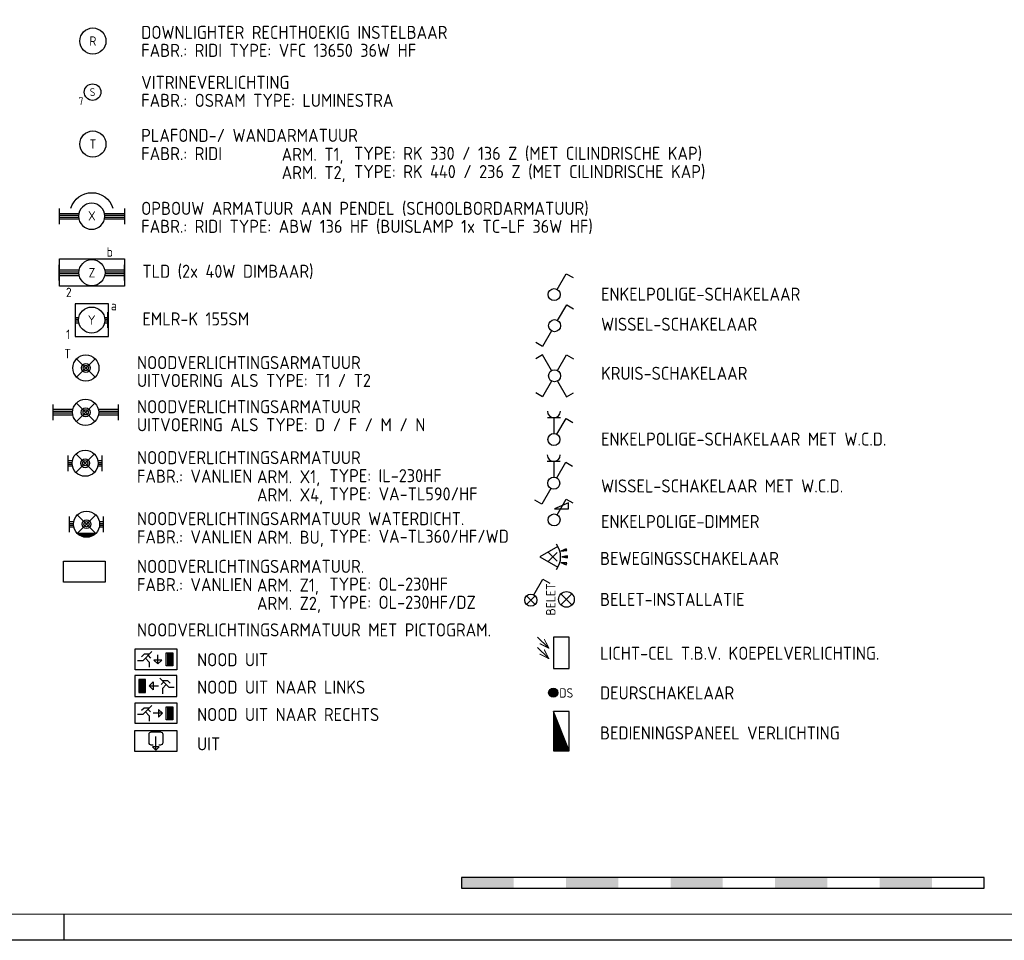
# Model space of a CAD drawing. Header units: millimetres. Extents: x 92017 to 243086, y 190 to 84290.
# Tile 12 of 19: x 205734 to 224572, y 190 to 17809. Entities that reach past the tile are written whole.
import ezdxf
from ezdxf.enums import TextEntityAlignment as Align

# ---------------------------------------------------------------- set-up
doc = ezdxf.new("R2010")
doc.units = ezdxf.units.MM
doc.header["$LTSCALE"] = 100
doc.layers.get('0').update_dxf_attribs({"linetype": 'CONTINUOUS'})
for name, color, linetype in [('71', 2, 'CONTINUOUS'), ('EB63101-_ATTRIB', 2, 'CONTINUOUS'), ('EB6331--_ATTRIB', 2, 'CONTINUOUS'), ('EB63501-_ATTRIB', 2, 'CONTINUOUS'), ('EB6521--_ATTRIB', 2, 'CONTINUOUS'), ('EL63101-_LICHT-ARM', 3, 'CONTINUOUS'), ('EL63101-LICHT-ARM', 3, 'CONTINUOUS'), ('EL63102-_LICHT-SCH', 3, 'CONTINUOUS'), ('EL63105-_LICHT-KAST', 3, 'CONTINUOUS'), ('EL63202-_NOODVRL-TXT', 3, 'CONTINUOUS'), ('EL6331--_BELET230V', 3, 'CONTINUOUS'), ('EL63501-_NOODVRL-ARM', 3, 'CONTINUOUS'), ('EL6521--_BEWAKING', 3, 'CONTINUOUS'), ('LIJN025', 10, 'CONTINUOUS'), ('LIJN050', 90, 'CONTINUOUS'), ('SCHAALBALK', 10, 'CONTINUOUS'), ('TEKST25', 10, 'CONTINUOUS'), ('TEKST35', 50, 'CONTINUOUS'), ('TEKST50', 90, 'CONTINUOUS')]:
    doc.layers.add(name, color=color, linetype=linetype)
doc.styles.add('1_8', font='ISO', dxfattribs={"height": 1.8})
doc.styles.add('2_0', font='iso', dxfattribs={"height": 200})
doc.styles.add('3_5', font='iso', dxfattribs={"height": 3.5})
doc.styles.add('ISO', font='ISO.SHX')
doc.styles.add('MAATVOERING', font='iso.shx')
doc.styles.add('ROMAND', font='romand')

# ---------------------------------------------------------------- blocks, each defined once
blk = doc.blocks.new('A0-GE')
at = {"layer": 'LIJN025'}
blk.add_line((1135, 0), (1135, 5), dxfattribs=at)
blk.add_lwpolyline([(1500, 841), (1500, 0), (311, 0), (311, 841)], close=True, dxfattribs=at)
at = {"layer": 'LIJN050', "const_width": 0.2}
blk.add_lwpolyline([(1495, 836), (336, 836), (336, 5), (1495, 5)], close=True, dxfattribs=at)
at = {"layer": 'SCHAALBALK'}
for p, q in [((1211, 12), (1211, 10)), ((1311, 12), (1211, 12)), ((1311, 10), (1311, 12)), ((1211, 10), (1311, 10))]:
    blk.add_line(p, q, dxfattribs=at)
for points in [[(1211, 10), (1211, 12), (1221, 10), (1221, 12)], [(1231, 10), (1231, 12), (1241, 10), (1241, 12)], [(1251, 10), (1251, 12), (1261, 10), (1261, 12)], [(1271, 10), (1271, 12), (1281, 10), (1281, 12)], [(1291, 10), (1291, 12), (1301, 10), (1301, 12)]]:
    blk.add_solid(points, dxfattribs=at)
at = {"layer": 'TEKST25', "style": 'ROMAND', "width": 2.899115}
blk.add_attdef('STATUS', text='', height=2.5, dxfattribs=at).set_placement((1454, 71.5), (1493, 71.5), align=Align.FIT)
at = {"layer": 'TEKST25', "style": 'ISO'}
for tag, p in [('E', (1455.25, 66)), ('NAAM-E', (1466.75, 66)), ('DATUM-E', (1485, 66)), ('D', (1455.25, 61)), ('NAAM-D', (1466.75, 61)), ('DATUM-D', (1485, 61)), ('C', (1455.25, 56)), ('NAAM-C', (1466.75, 56)), ('DATUM-C', (1485, 56)), ('B', (1455.25, 51)), ('NAAM-B', (1466.75, 51)), ('DATUM-B', (1485, 51)), ('A', (1455.25, 46)), ('NAAM-A', (1466.75, 46)), ('DATUM-A', (1485, 46))]:
    blk.add_attdef(tag, text='', height=2.5, dxfattribs=at).set_placement(p, align=Align.CENTER)
for tag, p in [('DATUM', (1332.75, 36.25)), ('SCHAAL', (1368, 36.25)), ('GETEKEND', (1398.25, 36.25)), ('GECONTOL.', (1433, 36.25)), ('FORMAAT', (1463.25, 28.25))]:
    blk.add_attdef(tag, p, '', height=2.5, dxfattribs=at)
at = {"layer": 'TEKST35', "style": 'ISO'}
for tag, p in [('PROJECT', (1334.5, 72.5)), ('PLAATS', (1334.5, 63.5)), ('INSTALLATIE-REGEL1', (1334.5, 52.5)), ('INSTALLATIE-REGEL2', (1334.5, 43.5))]:
    blk.add_attdef(tag, p, '', height=4, dxfattribs=at)
blk.add_attdef('PROJ.NR.', text='', height=4, dxfattribs=at).set_placement((1481, 23), align=Align.CENTER)
at = {"layer": 'TEKST50', "style": 'ISO'}
blk.add_attdef('FILE-NAAM', text='', height=5, dxfattribs=at).set_placement((1473.5, 7.5), align=Align.CENTER)
blk = doc.blocks.new('EJ3T01W')
at = {"color": 0}
for p, q in [((-3.25, -1.5), (-3.25, 1.5)), ((-3.25, 0.52), (-2.44, 0.52)), ((-3.25, 0.17), (-2.49, 0.17)), ((-1.77, 1.77), (1.77, -1.77)), ((1.77, 1.77), (-1.77, -1.77)), ((2.44, 0.52), (3.25, 0.52)), ((2.49, 0.17), (3.25, 0.17)), ((3.25, -1.5), (3.25, 1.5)), ((-3.25, -0.17), (-2.49, -0.17)), ((-3.25, -0.52), (-2.44, -0.52)), ((2.44, -0.52), (3.25, -0.52)), ((2.49, -0.17), (3.25, -0.17))]:
    blk.add_line(p, q, dxfattribs=at)
for p, q in [((1.77, -1.77), (-1.77, -1.77)), ((1.48, -2.02), (-1.48, -2.02)), ((1.05, -2.27), (-1.05, -2.27))]:
    blk.add_line(p, q)
at = {"color": 6}
blk.add_lwpolyline([(1.77, -1.77), (1.75, -1.75)], dxfattribs=at)
at = {"color": 0}
for radius in [2.5, 0.85, 0.5]:
    blk.add_circle((0, 0), radius, dxfattribs=at)
at = {"color": 6, "style": '1_8'}
for tag, flags, p in [('A_CODE', 8, (-3.5, 2.75)), ('SCHAK', 8, (3.5, 2.75)), ('GROEP', 8, (-3.5, -2.75)), ('KAST', 9, (3.5, -2.75))]:
    blk.add_attdef(tag, text='', height=1.8, dxfattribs=dict(at, flags=flags)).set_placement(p, align=Align.MIDDLE)
blk = doc.blocks.new('ES3S1-R')
blk.add_lwpolyline([(0.58, 1), (2.31, 4), (3.61, 3.25)])
blk.add_lwpolyline([(0.1, 2.12), (2.75, 2.12), (2.75, 3.25)], close=True)
blk.add_circle((0, 0), 1.15)
at = {"style": '1_8'}
for tag, flags, p in [('SCHAK', 8, (3, 5.5)), ('KAST', 9, (-3, 0.5)), ('M_CODE', 9, (0, 0)), ('DOEL', 9, (-3, -2)), ('GROEP', 9, (-3, -4.5))]:
    blk.add_attdef(tag, text='', height=1.8, dxfattribs=dict(at, flags=flags)).set_placement(p, align=Align.MIDDLE_CENTER)
blk = doc.blocks.new('ES3N026')
for p, q in [((-1.5, 0.75), (-1, 0.25)), ((0.38, -0.88), (0.38, 0.87)), ((2.25, 1.25), (2.25, -1.25)), ((2.5, 1.25), (2.5, -1.25)), ((2.75, 1.25), (2.75, -1.25)), ((3, 1.25), (3, -1.25))]:
    blk.add_line(p, q)
for points in [[(4.01, 2.01), (4.01, -1.98), (-3.99, -1.98), (-3.99, 2.01)], [(3.25, -1.25), (2, -1.25), (2, 1.25), (3.25, 1.25)], [(0.38, -0.88), (1.12, -0.13), (-0.37, -0.13)]]:
    blk.add_lwpolyline(points, close=True)
for points in [[(-0.75, 1.5), (-2.5, -0.25), (-3.5, -0.25)], [(-1.25, 1), (-2.25, 1), (-2.75, 0.5)], [(-2, 0.25), (-1.25, -0.5), (-1.25, -1.5)]]:
    blk.add_lwpolyline(points)
at = {"color": 2, "style": '1_8', "flags": 8}
blk.add_attdef('NUMMER', text='', height=1.8, dxfattribs=at).set_placement((4, 3.75), align=Align.MIDDLE)
at = {"style": '1_8'}
for tag, flags, p in [('A_CODE', 8, (-3.5, 2.75)), ('SCHAK', 8, (3.5, 2.75)), ('GROEP', 8, (-3.5, -2.75)), ('KAST', 9, (3.5, -2.75))]:
    blk.add_attdef(tag, text='', height=1.8, dxfattribs=dict(at, flags=flags)).set_placement(p, align=Align.MIDDLE_CENTER)
blk = doc.blocks.new('ES3N046')
blk.add_line((0, -1.75), (0, 0.875))
for points in [[(4, -2), (-4, -2), (-4, 2), (4, 2)], [(0, -1.75), (0.65625, -1.09375), (-0.65625, -1.09375)]]:
    blk.add_lwpolyline(points, close=True)
blk.add_lwpolyline([(-0.546875, -0.765625), (-0.875, -0.765625, -0.4142135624), (-1.3125, -0.328125), (-1.3125, 1.3125, -0.4142135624), (-0.875, 1.75), (0.875, 1.75, -0.4142135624), (1.3125, 1.3125), (1.3125, -0.328125, -0.4142135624), (0.875, -0.765625), (0.546875, -0.765625, -0.4142135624)], format="xyb")
at = {"style": '1_8', "flags": 8}
blk.add_attdef('NUMMER', text='', height=1.8, dxfattribs=at).set_placement((4, 3.75), align=Align.MIDDLE)
at = {"style": '1_8'}
for tag, flags, p in [('A_CODE', 8, (-3.5, 2.75)), ('SCHAK', 8, (3.5, 2.75)), ('GROEP', 8, (-3.5, -2.75)), ('KAST', 9, (3.5, -2.75))]:
    blk.add_attdef(tag, text='', height=1.8, dxfattribs=dict(at, flags=flags)).set_placement(p, align=Align.MIDDLE_CENTER)
blk = doc.blocks.new('ES3N024')
for p, q in [((-1.5, 0.75), (-1, 0.25)), ((1.25, 0), (-0.5, 0)), ((2.25, 1.25), (2.25, -1.25)), ((2.5, 1.25), (2.5, -1.25)), ((2.75, 1.25), (2.75, -1.25)), ((3, 1.25), (3, -1.25))]:
    blk.add_line(p, q)
for points in [[(4.01, 2.01), (4.01, -1.98), (-3.99, -1.98), (-3.99, 2.01)], [(1.25, 0), (0.5, 0.75), (0.5, -0.75)], [(3.25, -1.25), (2, -1.25), (2, 1.25), (3.25, 1.25)]]:
    blk.add_lwpolyline(points, close=True)
for points in [[(-0.75, 1.5), (-2.5, -0.25), (-3.5, -0.25)], [(-1.25, 1), (-2.25, 1), (-2.75, 0.5)], [(-2, 0.25), (-1.25, -0.5), (-1.25, -1.5)]]:
    blk.add_lwpolyline(points)
at = {"color": 2, "style": '1_8', "flags": 8}
blk.add_attdef('NUMMER', text='', height=1.8, dxfattribs=at).set_placement((4, 3.75), align=Align.MIDDLE)
at = {"style": '1_8'}
for tag, flags, p in [('A_CODE', 8, (-3.5, 2.75)), ('SCHAK', 8, (3.5, 2.75)), ('GROEP', 8, (-3.5, -2.75)), ('KAST', 9, (3.5, -2.75))]:
    blk.add_attdef(tag, text='', height=1.8, dxfattribs=dict(at, flags=flags)).set_placement(p, align=Align.MIDDLE_CENTER)
blk = doc.blocks.new('ES3N021')
for p, q in [((-3, 1.25), (-3, -1.25)), ((-2.75, 1.25), (-2.75, -1.25)), ((-2.5, 1.25), (-2.5, -1.25)), ((-2.25, 1.25), (-2.25, -1.25)), ((-1.25, 0), (0.5, 0)), ((1.5, 0.75), (1, 0.25))]:
    blk.add_line(p, q)
for points in [[(-4, 2), (-4, -2), (4, -2), (4, 2)], [(-3.25, -1.25), (-2, -1.25), (-2, 1.25), (-3.25, 1.25)], [(-1.25, 0), (-0.5, 0.75), (-0.5, -0.75)]]:
    blk.add_lwpolyline(points, close=True)
for points in [[(0.75, 1.5), (2.5, -0.25), (3.5, -0.25)], [(1.25, 1), (2.25, 1), (2.75, 0.5)], [(2, 0.25), (1.25, -0.5), (1.25, -1.5)]]:
    blk.add_lwpolyline(points)
at = {"style": '1_8', "flags": 8}
blk.add_attdef('NUMMER', text='', height=1.8, dxfattribs=at).set_placement((4, 3.75), align=Align.MIDDLE)
at = {"style": '1_8'}
for tag, flags, p in [('A_CODE', 8, (-3.5, 2.75)), ('SCHAK', 8, (3.5, 2.75)), ('GROEP', 8, (-3.5, -2.75)), ('KAST', 9, (3.5, -2.75))]:
    blk.add_attdef(tag, text='', height=1.8, dxfattribs=dict(at, flags=flags)).set_placement(p, align=Align.MIDDLE_CENTER)
blk = doc.blocks.new('ES3N001')
blk.add_lwpolyline([(4.01, 2.01), (4.01, -1.98), (-3.99, -1.98), (-3.99, 2.01)], close=True)
at = {"color": 2, "flags": 8}
for tag, height, style, p in [('NUMMER', 1.8, '1_8', (4, 3.75)), ('TEKST', 2, '2_0', (0, 0))]:
    blk.add_attdef(tag, text='', height=height, dxfattribs=dict(at, style=style)).set_placement(p, align=Align.MIDDLE)
at = {"style": '1_8'}
for tag, flags, p in [('A_CODE', 8, (-3.5, 2.75)), ('SCHAK', 8, (3.5, 2.75)), ('GROEP', 8, (-3.5, -2.75)), ('KAST', 9, (3.5, -2.75))]:
    blk.add_attdef(tag, text='', height=1.8, dxfattribs=dict(at, flags=flags)).set_placement(p, align=Align.MIDDLE_CENTER)
blk = doc.blocks.new('ES652102')
for p, q in [((-1.5, 0.9), (-1.5, -0.9)), ((-1.25, 1.22), (-1.25, -1.22)), ((-1, 1.44), (-1, -1.44)), ((-0.75, 1.58), (-0.75, -1.58)), ((-0.5, 1.68), (-0.5, -1.68)), ((-0.25, 1.73), (-0.25, -1.73)), ((0, 1.75), (0, -1.75)), ((0.25, 1.73), (0.25, -1.73)), ((0.5, 1.68), (0.5, -1.68)), ((0.75, 1.58), (0.75, -1.58)), ((1, 1.44), (1, -1.44)), ((1.25, 1.22), (1.25, -1.22)), ((1.5, -0.9), (1.5, 0.9))]:
    blk.add_line(p, q)
blk.add_circle((0, 0), 1.75)
at = {"style": '1_8'}
for tag, p in [('NUMMER', (0, 3.5)), ('CODE', (0, 0))]:
    blk.add_attdef(tag, text='', height=1.8, dxfattribs=at).set_placement(p, align=Align.MIDDLE)
at = {"style": '1_8', "flags": 9}
blk.add_attdef('M_CODE', text='', height=1.8, dxfattribs=at).set_placement((0, 0), align=Align.MIDDLE)
blk = doc.blocks.new('ES111262')
for p, q in [((-5, -2), (5, 2)), ((-5, 1.75), (4.375, 1.75)), ((-5, 1.5), (3.75, 1.5)), ((-5, 1.25), (3.125, 1.25)), ((-5, 1), (2.5, 1)), ((-5, 0.75), (1.875, 0.75)), ((-5, 0.5), (1.25, 0.5)), ((-5, 0.25), (0.625, 0.25)), ((-5, 0), (0, 0)), ((-5, -0.25), (-0.625, -0.25)), ((-5, -0.5), (-1.25, -0.5)), ((-5, -0.75), (-1.875, -0.75)), ((-5, -1), (-2.5, -1)), ((-5, -1.25), (-3.125, -1.25)), ((-5, -1.5), (-3.75, -1.5)), ((-5, -1.75), (-4.375, -1.75)), ((-5, -2), (5, -2))]:
    blk.add_line(p, q)
blk.add_lwpolyline([(-5, -2), (5, -2), (5, 2), (-5, 2)], close=True)
for tag, height, style, flags, p in [('GROEPI', 1.8, '1_8', 9, (0, 9.5)), ('GROEP', 1.8, '1_8', 8, (0, 7.5)), ('CODE', 3.5, '3_5', 8, (0, 4.5)), ('M_CODE', 1.8, '1_8', 9, (0, 0)), ('VERMOGEN', 1.8, '1_8', 9, (0, -5.5)), ('KAST', 1.8, '1_8', 9, (0, -3.5)), ('DOEL', 1.8, '1_8', 9, (0, -7.5)), ('VERMOGENI', 1.8, '1_8', 9, (0, -9.5)), ('DOELI', 1.8, '1_8', 9, (0, -11.5))]:
    blk.add_attdef(tag, text='', height=height, dxfattribs=dict(style=style, flags=flags)).set_placement(p, align=Align.MIDDLE_CENTER)
at = {"style": '1_8', "flags": 9}
blk.add_attdef('RUIMTE', text='', height=1.8, dxfattribs=at).set_placement((0, -9.5), align=Align.MIDDLE)
blk = doc.blocks.new('ES081001')
for p, q in [((1.06, -1.06), (-1.06, 1.06)), ((-1.06, -1.06), (1.06, 1.06))]:
    blk.add_line(p, q)
blk.add_circle((0, 0), 1.5)
at = {"color": 2, "style": '1_8', "flags": 8}
for tag, p in [('NUMMER', (0, 5.5)), ('CODE', (0, 3))]:
    blk.add_attdef(tag, text='', height=1.8, dxfattribs=at).set_placement(p, align=Align.MIDDLE)
at = {"style": '1_8', "flags": 8}
blk.add_attdef('M_CODE', text='', height=1.8, dxfattribs=at).set_placement((0, 0), align=Align.MIDDLE_CENTER)
blk = doc.blocks.new('ES050601')
for p, q in [((-3, 3), (-1, 1)), ((-3, 1), (-1, -1))]:
    blk.add_line(p, q)
blk.add_lwpolyline([(0, -3), (3, -3), (3, 3), (0, 3)], close=True)
at = {"style": '1_8'}
for p in [(-1.5, 1.5), (-1.5, -0.5)]:
    blk.add_text('V', height=2, rotation=45, dxfattribs=at).set_placement(p, align=Align.MIDDLE)
for tag, flags, p in [('SCHAK', 8, (3, 5.5)), ('KAST', 9, (-3, 0.5)), ('M_CODE', 9, (0, 0)), ('DOEL', 9, (-3, -2)), ('GROEP', 9, (-3, -4.5))]:
    blk.add_attdef(tag, text='', height=1.8, dxfattribs=dict(at, flags=flags)).set_placement(p, align=Align.MIDDLE_CENTER)
blk = doc.blocks.new('ES652116')
at = {"color": 2}
for p, q in [((-0.81, -0.81), (0.81, 0.81)), ((0.81, -0.81), (-0.81, 0.81)), ((1.56, 1.09), (2.62, 1.37)), ((1.7, 0), (2.8, 0)), ((1.56, -1.09), (2.62, -1.37))]:
    blk.add_line(p, q, dxfattribs=at)
at = {"color": 0}
blk.add_lwpolyline([(0.96, 2), (-2.5, 0), (0.96, -2)], dxfattribs=at)
at = {"color": 2}
for points in [[(2.67, 1.18), (2.57, 1.56), (1.56, 1.09)], [(2.8, -0.2), (2.8, 0.2), (1.7, 0)], [(2.57, -1.56), (2.67, -1.18), (1.56, -1.09)]]:
    blk.add_lwpolyline(points, close=True, dxfattribs=at)
at = {"color": 0}
blk.add_arc((-2.5, 0), 4, 322.8192, 37.1808, dxfattribs=at)
at = {"color": 0, "style": '1_8'}
for tag, flags, p in [('SCHAK', 8, (0, 3.5)), ('M_CODE', 9, (0, 0)), ('CODE', 8, (0, 0)), ('GROEP', 8, (0, -3.5)), ('KAST', 9, (0, -6))]:
    blk.add_attdef(tag, text='', height=1.8, dxfattribs=dict(at, flags=flags)).set_placement(p, align=Align.MIDDLE)
blk = doc.blocks.new('ES3S1--L')
for p, q in [((-0.81, -0.81), (0.81, 0.81)), ((0.81, -0.81), (-0.81, 0.81))]:
    blk.add_line(p, q)
blk.add_lwpolyline([(0.58, 1), (2.31, 4), (3.61, 3.25)])
blk.add_circle((0, 0), 1.15)
at = {"style": '1_8'}
for tag, flags, p in [('SCHAK', 8, (3, 5.5)), ('KAST', 9, (-3, 0.5)), ('M_CODE', 9, (0, 0)), ('DOEL', 9, (-3, -2)), ('GROEP', 9, (-3, -4.5))]:
    blk.add_attdef(tag, text='', height=1.8, dxfattribs=dict(at, flags=flags)).set_placement(p, align=Align.MIDDLE_CENTER)
blk = doc.blocks.new('EJ3T01')
at = {"color": 0}
for p, q in [((-3.25, -1.5), (-3.25, 1.5)), ((-3.25, 0.52), (-2.44, 0.52)), ((-3.25, 0.17), (-2.49, 0.17)), ((-1.77, 1.77), (1.77, -1.77)), ((1.77, 1.77), (-1.77, -1.77)), ((2.44, 0.52), (3.25, 0.52)), ((2.49, 0.17), (3.25, 0.17)), ((3.25, -1.5), (3.25, 1.5)), ((-3.25, -0.17), (-2.49, -0.17)), ((-3.25, -0.52), (-2.44, -0.52)), ((2.44, -0.52), (3.25, -0.52)), ((2.49, -0.17), (3.25, -0.17))]:
    blk.add_line(p, q, dxfattribs=at)
at = {"color": 6}
blk.add_lwpolyline([(1.77, -1.77), (1.75, -1.75)], dxfattribs=at)
at = {"color": 0}
for radius in [2.5, 0.85, 0.5]:
    blk.add_circle((0, 0), radius, dxfattribs=at)
at = {"color": 6, "style": '1_8'}
for tag, flags, p in [('A_CODE', 8, (-3.5, 2.75)), ('SCHAK', 8, (3.5, 2.75)), ('GROEP', 8, (-3.5, -2.75)), ('KAST', 9, (3.5, -2.75))]:
    blk.add_attdef(tag, text='', height=1.8, dxfattribs=dict(at, flags=flags)).set_placement(p, align=Align.MIDDLE)
blk = doc.blocks.new('EJ3T21')
at = {"color": 0}
for p, q in [((-6.25, -1.5), (-6.25, 1.5)), ((-6.25, 0.52), (-2.44, 0.52)), ((-6.25, 0.17), (-2.49, 0.17)), ((-1.77, 1.77), (1.77, -1.77)), ((1.77, 1.77), (-1.77, -1.77)), ((2.44, 0.52), (6.25, 0.52)), ((2.49, 0.17), (6.25, 0.17)), ((6.25, -1.5), (6.25, 1.5)), ((-6.25, -0.17), (-2.49, -0.17)), ((-6.25, -0.52), (-2.44, -0.52)), ((2.44, -0.52), (6.25, -0.52)), ((2.49, -0.17), (6.25, -0.17))]:
    blk.add_line(p, q, dxfattribs=at)
at = {"color": 6}
blk.add_lwpolyline([(1.77, -1.77), (1.75, -1.75)], dxfattribs=at)
at = {"color": 0}
for radius in [2.5, 0.85, 0.5]:
    blk.add_circle((0, 0), radius, dxfattribs=at)
at = {"color": 6, "style": '1_8'}
for tag, flags, p in [('A_CODE', 8, (-3.5, 2.75)), ('SCHAK', 8, (3.5, 2.75)), ('GROEP', 8, (-3.5, -2.75)), ('KAST', 9, (3.5, -2.75))]:
    blk.add_attdef(tag, text='', height=1.8, dxfattribs=dict(at, flags=flags)).set_placement(p, align=Align.MIDDLE)
blk = doc.blocks.new('ES3G01')
at = {"color": 0}
for p, q in [((-1.77, 1.77), (1.77, -1.77)), ((1.77, 1.77), (-1.77, -1.77))]:
    blk.add_line(p, q, dxfattribs=at)
at = {"color": 6}
blk.add_lwpolyline([(1.77, -1.77), (1.75, -1.75)], dxfattribs=at)
blk.add_circle((0, 0), 2.5)
at = {"color": 0}
for radius in [0.85, 0.5]:
    blk.add_circle((0, 0), radius, dxfattribs=at)
at = {"color": 6, "style": '1_8'}
for tag, flags, p in [('A_CODE', 8, (-3.5, 2.75)), ('SCHAK', 8, (3.5, 2.75)), ('GROEP', 8, (-3.5, -2.75)), ('KAST', 9, (3.5, -2.75))]:
    blk.add_attdef(tag, text='', height=1.8, dxfattribs=dict(at, flags=flags)).set_placement(p, align=Align.MIDDLE)
blk = doc.blocks.new('EJ3T10')
at = {"color": 0}
for p, q in [((-3.12, -1.5), (-3.12, 1.5)), ((-3.12, 0.52), (-2.44, 0.52)), ((-3.12, 0.17), (-2.49, 0.17)), ((2.44, 0.52), (3.12, 0.52)), ((2.49, 0.17), (3.12, 0.17)), ((3.12, -1.5), (3.12, 1.5)), ((-3.12, -0.17), (-2.49, -0.17)), ((-3.12, -0.52), (-2.44, -0.52)), ((2.44, -0.52), (3.12, -0.52)), ((2.49, -0.17), (3.12, -0.17))]:
    blk.add_line(p, q, dxfattribs=at)
blk.add_circle((0, 0), 2.5, dxfattribs=at)
at = {"color": 6, "style": '1_8'}
for tag, flags, p in [('SCHAK', 8, (3.5, 2.75)), ('A_CODE', 8, (0, 0)), ('GROEP', 8, (-3.5, -2.75)), ('KAST', 9, (3.5, -2.75))]:
    blk.add_attdef(tag, text='', height=1.8, dxfattribs=dict(at, flags=flags)).set_placement(p, align=Align.MIDDLE)
blk = doc.blocks.new('PENDEL')
at = {"color": 0}
for p, q in [((-6.25, -1.5), (-6.25, 1.5)), ((-6.25, 0.52), (-2.44, 0.52)), ((-6.25, 0.18), (-2.49, 0.18)), ((2.44, 0.52), (6.25, 0.52)), ((2.49, 0.18), (6.25, 0.18)), ((6.25, -1.5), (6.25, 1.5)), ((-6.25, -0.18), (-2.49, -0.18)), ((-6.25, -0.52), (-2.44, -0.52)), ((2.44, -0.52), (6.25, -0.52)), ((2.49, -0.18), (6.25, -0.18))]:
    blk.add_line(p, q, dxfattribs=at)
blk.add_circle((0, 0), 2.5, dxfattribs=at)
at = {"layer": 'EL63101-_LICHT-ARM'}
blk.add_arc((0.04, -0.3), 4.21, 197.6135, 342.3865, dxfattribs=at)
at = {"color": 6, "style": '1_8'}
for tag, flags, p in [('SCHAK', 8, (3.5, 2.75)), ('A_CODE', 8, (0, 0)), ('GROEP', 8, (-3.5, -2.75)), ('KAST', 9, (3.5, -2.75))]:
    blk.add_attdef(tag, text='', height=1.8, dxfattribs=dict(at, flags=flags)).set_placement(p, align=Align.MIDDLE)
at = {"style": '1_8', "flags": 8}
blk.add_attdef('M_CODE', text='', height=3.6, dxfattribs=at).set_placement((0, 0), align=Align.MIDDLE_CENTER)
blk = doc.blocks.new('ES3W1A---ES3S1')
for p, q in [((1.25, 4.15), (-1.25, 4.15)), ((0, 4.15), (0, 1.15))]:
    blk.add_line(p, q)
blk.add_lwpolyline([(0.58, 1), (2.31, 4), (3.61, 3.25)])
blk.add_circle((0, 0), 1.15)
blk.add_arc((0, 5.4), 1.25, 180, 0)
at = {"style": '1_8'}
for tag, flags, p in [('VERMOGEN', 9, (-2.5, 6.65)), ('GROEP', 8, (0, 7.15)), ('KAST', 9, (2.5, 6.65))]:
    blk.add_attdef(tag, text='', height=1.8, rotation=90, dxfattribs=dict(at, flags=flags)).set_placement(p, align=Align.MIDDLE)
at = {"style": '1_8', "width": 0.7, "flags": 8}
for tag, p in [('SCHAK', (2.5, 6.78)), ('TAL', (-2.5, 6.65)), ('DOEL', (-1.5, 2.65))]:
    blk.add_attdef(tag, text='', height=1.8, rotation=90, dxfattribs=at).set_placement(p, align=Align.MIDDLE)
at = {"style": '1_8'}
for tag, flags, p in [('SCHAK', 8, (3, 5.5)), ('KAST', 9, (-3, 0.5)), ('M_CODE', 9, (0, 0)), ('DOEL', 9, (-3, -2)), ('GROEP', 9, (-3, -4.5))]:
    blk.add_attdef(tag, text='', height=1.8, dxfattribs=dict(at, flags=flags)).set_placement(p, align=Align.MIDDLE_CENTER)
blk = doc.blocks.new('ES3W1A---ES3SW')
for p, q in [((1.25, 4.15), (-1.25, 4.15)), ((0, 4.15), (0, 1.15))]:
    blk.add_line(p, q)
for points in [[(0.58, 1), (2.31, 4), (3.61, 3.25)], [(-0.58, -1), (-2.31, -4), (-3.61, -3.25)]]:
    blk.add_lwpolyline(points)
blk.add_circle((0, 0), 1.15)
blk.add_arc((0, 5.4), 1.25, 180, 0)
at = {"style": '1_8'}
for tag, flags, p in [('VERMOGEN', 9, (-2.5, 6.65)), ('GROEP', 8, (0, 7.15)), ('KAST', 9, (2.5, 6.65))]:
    blk.add_attdef(tag, text='', height=1.8, rotation=90, dxfattribs=dict(at, flags=flags)).set_placement(p, align=Align.MIDDLE)
at = {"style": '1_8', "width": 0.7, "flags": 8}
for tag, p in [('SCHAK', (2.5, 6.78)), ('TAL', (-2.5, 6.65)), ('DOEL', (-1.5, 2.65))]:
    blk.add_attdef(tag, text='', height=1.8, rotation=90, dxfattribs=at).set_placement(p, align=Align.MIDDLE)
at = {"style": '1_8'}
for tag, flags, p in [('SCHAK', 8, (3, 5.5)), ('KAST', 9, (-3, 0.5)), ('M_CODE', 9, (0, 0)), ('DOEL', 9, (-3, -2)), ('GROEP', 9, (-3, -4.5))]:
    blk.add_attdef(tag, text='', height=1.8, dxfattribs=dict(at, flags=flags)).set_placement(p, align=Align.MIDDLE_CENTER)
blk = doc.blocks.new('ES3SX')
for points in [[(-0.58, 1), (-2.31, 4), (-3.61, 3.25)], [(0.58, 1), (2.31, 4), (3.61, 3.25)], [(-0.58, -1), (-2.31, -4), (-3.61, -3.25)], [(0.58, -1), (2.31, -4), (3.61, -3.25)]]:
    blk.add_lwpolyline(points)
blk.add_circle((0, 0), 1.15)
at = {"style": '1_8'}
for tag, flags, p in [('SCHAK', 8, (3, 5.5)), ('KAST', 9, (-3, 0.5)), ('M_CODE', 9, (0, 0)), ('DOEL', 9, (-3, -2)), ('GROEP', 9, (-3, -4.5))]:
    blk.add_attdef(tag, text='', height=1.8, dxfattribs=dict(at, flags=flags)).set_placement(p, align=Align.MIDDLE_CENTER)
blk = doc.blocks.new('ES3S1')
at = {"color": 0}
blk.add_lwpolyline([(0.58, 1), (2.31, 4), (3.61, 3.25)], dxfattribs=at)
blk.add_circle((0, 0), 1.15, dxfattribs=at)
at = {"style": '1_8'}
for tag, flags, p in [('SCHAK', 8, (3, 5.5)), ('KAST', 9, (-3, 0.5)), ('M_CODE', 9, (0, 0)), ('DOEL', 9, (-3, -2)), ('GROEP', 9, (-3, -4.5))]:
    blk.add_attdef(tag, text='', height=1.8, dxfattribs=dict(at, flags=flags)).set_placement(p, align=Align.MIDDLE_CENTER)
blk = doc.blocks.new('ES3SW')
for points in [[(0.58, 1), (2.31, 4), (3.61, 3.25)], [(-0.58, -1), (-2.31, -4), (-3.61, -3.25)]]:
    blk.add_lwpolyline(points)
blk.add_circle((0, 0), 1.15)
at = {"style": '1_8'}
for tag, flags, p in [('SCHAK', 8, (3, 5.5)), ('KAST', 9, (-3, 0.5)), ('M_CODE', 9, (0, 0)), ('DOEL', 9, (-3, -2)), ('GROEP', 9, (-3, -4.5))]:
    blk.add_attdef(tag, text='', height=1.8, dxfattribs=dict(at, flags=flags)).set_placement(p, align=Align.MIDDLE_CENTER)
blk = doc.blocks.new('ES3G00')
at = {"color": 0}
blk.add_circle((0, 0), 2.5, dxfattribs=at)
at = {"color": 0, "style": '1_8'}
for tag, flags, p in [('SCHAK', 8, (3.5, 2.75)), ('A_CODE', 8, (0, 0)), ('GROEP', 8, (-3.5, -2.75)), ('KAST', 9, (3.5, -2.75))]:
    blk.add_attdef(tag, text='', height=1.8, dxfattribs=dict(at, flags=flags)).set_placement(p, align=Align.MIDDLE)
blk = doc.blocks.new('EJ3T20')
at = {"color": 0}
for p, q in [((-6.25, -1.5), (-6.25, 1.5)), ((-6.25, 0.52), (-2.44, 0.52)), ((-6.25, 0.17), (-2.49, 0.17)), ((2.44, 0.52), (6.25, 0.52)), ((2.49, 0.17), (6.25, 0.17)), ((6.25, -1.5), (6.25, 1.5)), ((-6.25, -0.17), (-2.49, -0.17)), ((-6.25, -0.52), (-2.44, -0.52)), ((2.44, -0.52), (6.25, -0.52)), ((2.49, -0.17), (6.25, -0.17))]:
    blk.add_line(p, q, dxfattribs=at)
blk.add_circle((0, 0), 2.5, dxfattribs=at)
at = {"color": 0, "style": '1_8'}
for tag, flags, p in [('SCHAK', 8, (3.5, 2.75)), ('A_CODE', 8, (0, 0)), ('GROEP', 8, (-3.5, -2.75)), ('KAST', 9, (3.5, -2.75))]:
    blk.add_attdef(tag, text='', height=1.8, dxfattribs=dict(at, flags=flags)).set_placement(p, align=Align.MIDDLE)

msp = doc.modelspace()

# ---------------------------------------------------------------- linework, layer by layer
at = {"layer": '71', "color": 50}
for p, q in [((207430, 12373), (206798, 12373)), ((206798, 12373), (206798, 11748)), ((207430, 11748), (207430, 12373)), ((206798, 11748), (207430, 11748))]:
    msp.add_line(p, q, dxfattribs=at)
at = {"layer": 'LIJN025', "color": 50}
for p, q in [((206494, 12710), (206494, 13231)), ((206494, 13231), (207742, 13231)), ((207742, 13231), (207742, 12710)), ((207742, 12710), (206494, 12710))]:
    msp.add_line(p, q, dxfattribs=at)

# ---------------------------------------------------------------- block references
at = {"xscale": 100, "yscale": 100, "zscale": 100}
msp.add_blockref('A0-GE', (93086, 190), dxfattribs=at)
at = {"layer": 'EL63101-_LICHT-ARM'}
ref = msp.add_blockref('ES3G00', (207134, 17400, 3500), dxfattribs=dict(at, xscale=100, yscale=100, zscale=100))
ref.add_attrib('A_CODE', 'R', dxfattribs={"layer": 'EB63101-_ATTRIB', "color": 1, "height": 180, "style": '1_8', "flags": 8}).set_placement((207134, 17400, 3500), align=Align.MIDDLE)
ref = msp.add_blockref('ES3G00', (207128, 16423, 1645), dxfattribs=dict(at, xscale=63.28125, yscale=63.28125, zscale=63.28125))
ref.add_attrib('A_CODE', 'S', dxfattribs={"layer": 'EB63101-_ATTRIB', "color": 210, "height": 150, "style": '1_8', "flags": 8}).set_placement((207128, 16423, 1645), align=Align.MIDDLE)
ref.add_attrib('GROEP', '7', dxfattribs={"layer": 'EB63101-_ATTRIB', "color": 210, "height": 150, "style": '1_8', "flags": 8}).set_placement((206906, 16249, 1645), align=Align.MIDDLE)
ref = msp.add_blockref('ES3G00', (207134, 15429, 3500), dxfattribs=dict(at, xscale=100, yscale=100, zscale=100))
ref.add_attrib('A_CODE', 'T', dxfattribs={"layer": 'EB63101-_ATTRIB', "color": 1, "height": 180, "style": '1_8', "flags": 8}).set_placement((207134, 15429, 3500), align=Align.MIDDLE)
ref = msp.add_blockref('EJ3T20', (207116, 12967, 3500), dxfattribs=dict(at, xscale=100, yscale=100, zscale=100))
ref.add_attrib('A_CODE', 'Z', dxfattribs={"layer": 'EB63101-_ATTRIB', "color": 1, "height": 180, "style": '1_8', "flags": 8}).set_placement((207116, 12967, 3500), align=Align.MIDDLE)
ref.add_attrib('GROEP', '2', dxfattribs={"layer": 'EB63101-_ATTRIB', "color": 1, "height": 180, "style": '1_8', "flags": 8}).set_placement((206673, 12589, 3500), align=Align.MIDDLE)
ref.add_attrib('SCHAK', 'b', dxfattribs={"layer": 'EB63101-_ATTRIB', "color": 1, "height": 180, "style": '1_8', "flags": 8}).set_placement((207458, 13364, 3500), align=Align.MIDDLE)
ref = msp.add_blockref('EJ3T10', (207111, 12060), dxfattribs=dict(at, xscale=100, yscale=100, zscale=100))
ref.add_attrib('A_CODE', 'Y', dxfattribs={"layer": 'EB63101-_ATTRIB', "color": 1, "height": 180, "style": '1_8', "flags": 8}).set_placement((207111, 12060), align=Align.MIDDLE)
ref.add_attrib('GROEP', '1', dxfattribs={"layer": 'EB63101-_ATTRIB', "color": 1, "height": 180, "style": '1_8', "flags": 8}).set_placement((206661, 11785), align=Align.MIDDLE)
ref.add_attrib('SCHAK', 'a', dxfattribs={"layer": 'EB63101-_ATTRIB', "color": 1, "height": 180, "style": '1_8', "flags": 8}).set_placement((207536, 12335), align=Align.MIDDLE)
at = {"layer": 'EL63101-LICHT-ARM'}
ref = msp.add_blockref('PENDEL', (207111, 14047), dxfattribs=dict(at, xscale=-100, yscale=100, zscale=100, rotation=180))
ref.add_attrib('A_CODE', 'X', dxfattribs={"layer": 'EB63101-_ATTRIB', "color": 1, "height": 180, "style": '1_8', "flags": 8}).set_placement((207115, 14055), align=Align.MIDDLE)
at = {"layer": 'EL63102-_LICHT-SCH', "xscale": 100, "yscale": 100, "zscale": 100}
for name, p in [('ES3S1', (215960, 12547)), ('ES3SW', (215968, 11953)), ('ES3SX', (215967, 10994)), ('ES3W1A---ES3S1', (215956, 9775)), ('ES3W1A---ES3SW', (215952, 8939)), ('ES3S1-R', (215959, 8235)), ('ES652116', (215934, 7529)), ('ES050601', (215944, 5694))]:
    msp.add_blockref(name, p, dxfattribs=at)
at = {"layer": 'EL63102-_LICHT-SCH', "xscale": 100, "yscale": 100, "zscale": 100, "rotation": 359.9999999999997}
msp.add_blockref('ES3S1--L', (215513, 6699), dxfattribs=at)
at = {"layer": 'EL63105-_LICHT-KAST', "xscale": 75, "yscale": 75, "zscale": 75, "rotation": 90}
msp.add_blockref('ES111262', (216097, 4194), dxfattribs=at)
at = {"layer": 'EL63202-_NOODVRL-TXT', "xscale": 100, "yscale": 100, "zscale": 100}
for name, p in [('ES3N001', (206968, 7244)), ('ES3N026', (208339, 5566)), ('ES3N021', (208339, 5059)), ('ES3N024', (208339, 4535)), ('ES3N046', (208339, 4004))]:
    msp.add_blockref(name, p, dxfattribs=at)
at = {"layer": 'EL6331--_BELET230V'}
ref = msp.add_blockref('ES081001', (216195, 6714), dxfattribs=dict(at, xscale=100, yscale=100, zscale=100, rotation=90))
ref.add_attrib('CODE', 'BELET', dxfattribs={"layer": 'EB6331--_ATTRIB', "color": 1, "height": 180, "rotation": 90, "style": '1_8', "flags": 8}).set_placement((215895, 6714), align=Align.MIDDLE)
at = {"layer": 'EL63501-_NOODVRL-ARM'}
ref = msp.add_blockref('ES3G01', (207000, 11143), dxfattribs=dict(at, xscale=100, yscale=100, zscale=100))
ref.add_attrib('A_CODE', 'T', dxfattribs={"layer": 'EB63501-_ATTRIB', "color": 1, "height": 180, "style": '1_8', "flags": 8}).set_placement((206650, 11418), align=Align.MIDDLE)
at = {"layer": 'EL63501-_NOODVRL-ARM', "xscale": 100, "yscale": 100, "zscale": 100, "rotation": 180}
msp.add_blockref('EJ3T21', (206995, 10294), dxfattribs=at)
at = {"layer": 'EL63501-_NOODVRL-ARM', "xscale": 100, "yscale": 100, "zscale": 100}
for name, p in [('EJ3T01', (206986, 9320)), ('EJ3T01W', (207013, 8153))]:
    msp.add_blockref(name, p, dxfattribs=at)
at = {"layer": 'EL6521--_BEWAKING'}
ref = msp.add_blockref('ES652102', (215942, 4929), dxfattribs=dict(at, xscale=50, yscale=50, zscale=50))
ref.add_attrib('CODE', 'DS', dxfattribs={"layer": 'EB6521--_ATTRIB', "color": 1, "height": 180, "style": '1_8'}).set_placement((216191, 4924), align=Align.MIDDLE)

# ---------------------------------------------------------------- texts
at = {"layer": 'TEKST25'}
for s, style, p in [('DOWNLIGHTER RECHTHOEKIG INSTELBAAR', 'MAATVOERING', (208059, 17441)), ('FABR.: RIDI TYPE: VFC 13650 36W HF', 'MAATVOERING', (208059, 17097)), ('VITRINEVERLICHTING', 'MAATVOERING', (208059, 16484)), ('FABR.: OSRAM TYPE: LUMINESTRA ', 'MAATVOERING', (208059, 16140)), ('PLAFOND-/ WANDARMATUUR', 'MAATVOERING', (208059, 15470)), ('FABR.: RIDI ', 'MAATVOERING', (208059, 15121)), ('ARM. T1, ', 'MAATVOERING', (210746, 15107)), ('TYPE: RK 330 / 136 Z (MET CILINDRISCHE KAP)', 'MAATVOERING', (212131, 15126)), ('ARM. T2, ', 'MAATVOERING', (210746, 14758)), ('TYPE: RK 440 / 236 Z (MET CILINDRISCHE KAP)', 'MAATVOERING', (212131, 14777)), ('OPBOUW ARMATUUR AAN PENDEL (SCHOOLBORDARMATUUR)', 'MAATVOERING', (208059, 14073)), ('FABR.: RIDI TYPE: ABW 136 HF (BUISLAMP 1x TC-LF 36W HF)', 'MAATVOERING', (208059, 13729)), ('TLD (2x 40W DIMBAAR)', 'ISO', (208081, 12869)), ('ENKELPOLIGE-SCHAKELAAR', 'MAATVOERING', (216857, 12431)), ('EMLR-K 155SM', 'ISO', (208081, 11957)), ('WISSEL-SCHAKELAAR', 'MAATVOERING', (216857, 11855)), ('NOODVERLICHTINGSARMATUUR ', 'MAATVOERING', (207978, 11121)), ('KRUIS-SCHAKELAAR', 'MAATVOERING', (216857, 10916)), ('UITVOERING ALS TYPE: T1 / T2', 'MAATVOERING', (207978, 10779)), ('NOODVERLICHTINGSARMATUUR', 'MAATVOERING', (207978, 10277)), ('UITVOERING ALS TYPE: D / F / M / N', 'MAATVOERING', (207978, 9932)), ('ENKELPOLIGE-SCHAKELAAR MET W.C.D.', 'MAATVOERING', (216857, 9657)), ('NOODVERLICHTINGSARMATUUR', 'MAATVOERING', (207978, 9302)), ('FABR.: VANLIEN ', 'MAATVOERING', (207978, 8947)), ('ARM. X1, ', 'MAATVOERING', (210274, 8938)), ('TYPE: IL-230HF', 'MAATVOERING', (211659, 8957)), ('TYPE: VA-TL590/HF', 'MAATVOERING', (211659, 8608)), ('WISSEL-SCHAKELAAR MET W.C.D.', 'MAATVOERING', (216857, 8760)), ('ARM. X4, ', 'MAATVOERING', (210274, 8590)), ('NOODVERLICHTINGSARMATUUR WATERDICHT.', 'MAATVOERING', (207978, 8134)), ('ENKELPOLIGE-DIMMER', 'MAATVOERING', (216857, 8080)), ('FABR.: VANLIEN ', 'MAATVOERING', (207978, 7786)), ('ARM. BU, ', 'MAATVOERING', (210274, 7778)), ('TYPE: VA-TL360/HF/WD', 'MAATVOERING', (211659, 7797)), ('BEWEGINGSSCHAKELAAR', 'MAATVOERING', (216838, 7373)), ('NOODVERLICHTINGSARMATUUR.', 'MAATVOERING', (207978, 7221)), ('FABR.: VANLIEN ', 'MAATVOERING', (207978, 6872)), ('ARM. Z1, ', 'MAATVOERING', (210274, 6863)), ('TYPE: OL-230HF', 'MAATVOERING', (211659, 6882)), ('TYPE: OL-230HF/DZ', 'MAATVOERING', (211659, 6533)), ('BELET-INSTALLATIE', 'MAATVOERING', (216838, 6589)), ('ARM. Z2, ', 'MAATVOERING', (210274, 6514)), ('NOODVERLICHTINGSARMATUUR MET PICTOGRAM.', 'MAATVOERING', (207978, 6005)), ('NOOD UIT', 'MAATVOERING', (209128, 5435)), ('LICHT-CEL T.B.V. KOEPELVERLICHTING.', 'MAATVOERING', (216838, 5559)), ('NOOD UIT NAAR LINKS', 'MAATVOERING', (209128, 4910)), ('DEURSCHAKELAAR', 'MAATVOERING', (216838, 4799)), ('NOOD UIT NAAR RECHTS', 'MAATVOERING', (209128, 4386)), ('BEDIENINGSPANEEL VERLICHTING', 'MAATVOERING', (216838, 4033)), ('UIT', 'MAATVOERING', (209128, 3825))]:
    msp.add_text(s, height=250, dxfattribs=dict(at, style=style)).set_placement(p)

doc.saveas('drawing.dxf')
